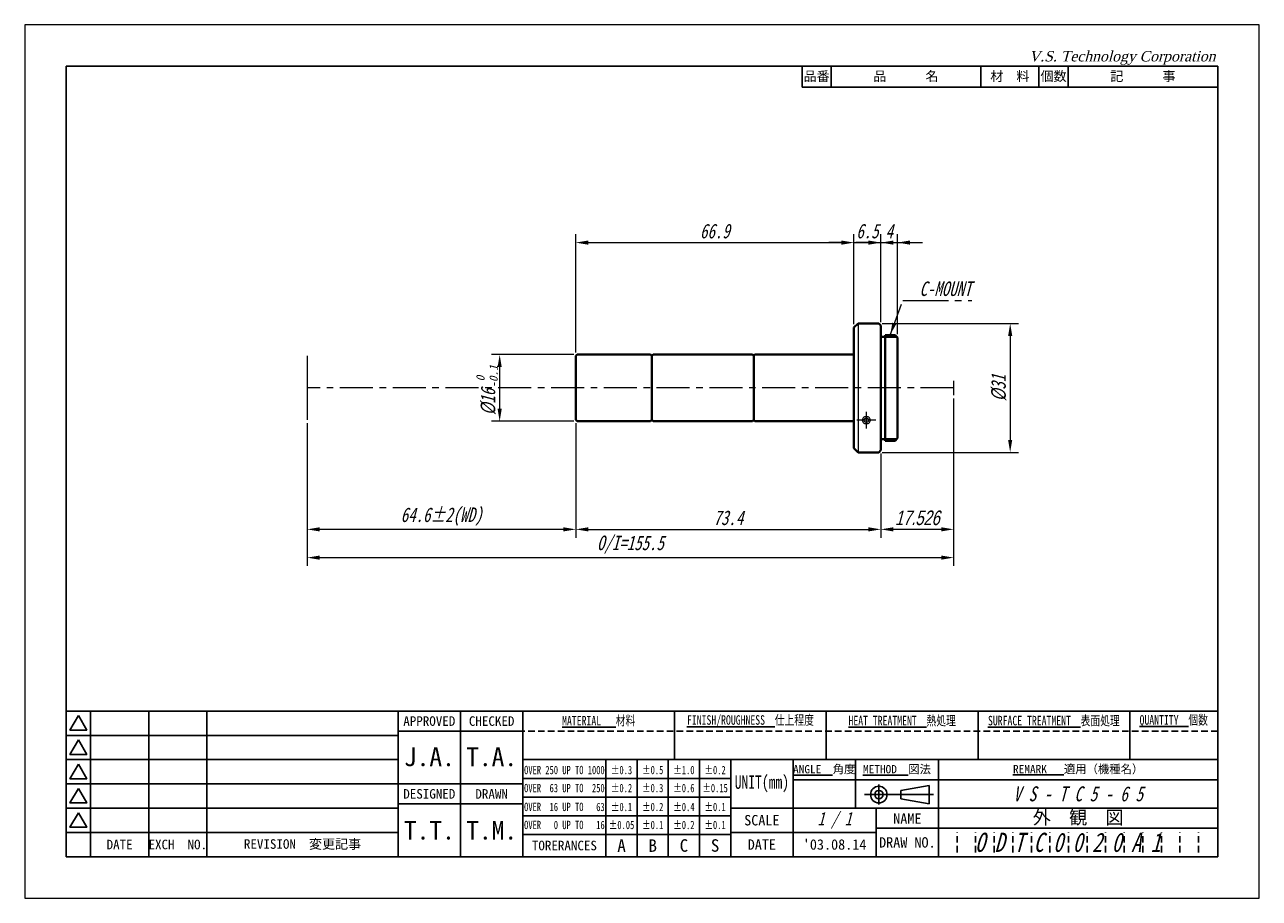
# Model space of a CAD drawing. Header units: millimetres. Extents: x 0 to 297, y 0 to 210.
import ezdxf

# ---------------------------------------------------------------- set-up
doc = ezdxf.new("R2010")
doc.units = ezdxf.units.MM
doc.header["$LTSCALE"] = 0.25
doc.linetypes.add('CENTER', pattern=[50.8, 31.75, -6.35, 6.35, -6.35])
doc.linetypes.add('HIDDEN', pattern=[9.525, 6.35, -3.175])
for name, color, linetype, lineweight in [('11-太線', 7, 'Continuous', 40), ('12-中線', 7, 'Continuous', 20), ('2-中心線', 5, 'CENTER', 20), ('4-寸法線', 5, 'Continuous', 20), ('5-文字', 5, 'Continuous', 20), ('6-図面枠', 5, 'Continuous', 25), ('補助線', 254, 'Continuous', 0)]:
    doc.layers.add(name, color=color, linetype=linetype, lineweight=lineweight)
doc.styles.add('(TNK)aSS', font='MS Gothic.ttf', dxfattribs={"width": 0.75, "oblique": 15, "height": 3.5})
doc.styles.add('italic_01', font='MS Gothic.ttf', dxfattribs={"width": 0.75, "oblique": 15, "height": 2})
doc.styles.add('narrow_01', font='MS Gothic.ttf', dxfattribs={"width": 0.75, "height": 2})
doc.styles.add('VST', font='CENTURY.TTF', dxfattribs={"oblique": 15, "height": 2.5})
doc.dimstyles.new('TMIZO', dxfattribs={"dimscale": 0, "dimtxt": 3.5, "dimasz": 3, "dimexe": 2, "dimexo": 0.8, "dimgap": 1, "dimtad": 3, "dimtoh": 1, "dimrnd": 0.005, "dimdsep": 46, "dimtxsty": '(TNK)aSS', "dimcen": 0, "dimclrd": 5, "dimclre": 5, "dimclrt": 5, "dimaunit": 1, "dimadec": 0, "dimazin": 2, "dimtfac": 1, "dimtmove": 0, "dimatfit": 3, "dimfxl": 1, "dimtolj": 1, "dimtzin": 0, "dimlwd": -1, "dimlwe": -1, "dimarcsym": 0})

# ---------------------------------------------------------------- blocks, each defined once
blk = doc.blocks.new('*D1')
at = {"layer": '4-寸法線', "color": 5}
for p, q in [((132.57, 114.19), (132.57, 86.69)), ((205.97, 106.89), (205.97, 86.69)), ((135.57, 88.69), (202.97, 88.69))]:
    blk.add_line(p, q, dxfattribs=at)
for points in [[(135.57, 89.19), (135.57, 88.19), (132.57, 88.69)], [(202.97, 89.19), (202.97, 88.19), (205.97, 88.69)]]:
    blk.add_solid(points, dxfattribs=at)
at = {"layer": 'Defpoints', "color": 0}
for p in [(132.57, 114.99), (205.97, 107.69), (205.97, 88.69)]:
    blk.add_point(p, dxfattribs=at)
at = {"layer": '4-寸法線', "color": 5, "insert": (169.27, 91.44), "char_height": 3.5, "attachment_point": 5, "style": '(TNK)aSS'}
blk.add_mtext('\\A1;73.4', dxfattribs=at)
blk = doc.blocks.new('*D2')
at = {"layer": '4-寸法線', "color": 5}
for p, q in [((223.47, 120.15), (223.47, 79.89)), ((67.97, 114.19), (67.97, 79.89)), ((70.97, 81.89), (220.47, 81.89))]:
    blk.add_line(p, q, dxfattribs=at)
for points in [[(70.97, 82.39), (70.97, 81.39), (67.97, 81.89)], [(220.47, 82.39), (220.47, 81.39), (223.47, 81.89)]]:
    blk.add_solid(points, dxfattribs=at)
at = {"layer": 'Defpoints', "color": 0}
for p in [(223.47, 120.95), (67.97, 114.99), (223.47, 81.89)]:
    blk.add_point(p, dxfattribs=at)
at = {"layer": '4-寸法線', "color": 5, "insert": (145.72, 85.01), "char_height": 3.5, "attachment_point": 5, "style": '(TNK)aSS'}
blk.add_mtext('\\A1;O/I=155.5', dxfattribs=at)
blk = doc.blocks.new('*D3')
at = {"layer": '4-寸法線', "color": 5}
for p, q in [((67.97, 114.19), (67.97, 86.69)), ((132.57, 114.19), (132.57, 86.69)), ((129.57, 88.69), (70.97, 88.69))]:
    blk.add_line(p, q, dxfattribs=at)
for points in [[(70.97, 89.19), (70.97, 88.19), (67.97, 88.69)], [(129.57, 89.19), (129.57, 88.19), (132.57, 88.69)]]:
    blk.add_solid(points, dxfattribs=at)
at = {"layer": 'Defpoints', "color": 0}
for p in [(67.97, 114.99), (132.57, 114.99), (67.97, 88.69)]:
    blk.add_point(p, dxfattribs=at)
at = {"layer": '4-寸法線', "color": 5, "insert": (100.27, 94.65), "char_height": 3.5, "attachment_point": 5, "style": '(TNK)aSS'}
blk.add_mtext('\\A1;\\P64.6±2(WD)', dxfattribs=at)
blk = doc.blocks.new('*D4')
at = {"layer": '4-寸法線', "color": 5}
for p, q in [((206.27, 138.19), (239.07, 138.19)), ((237.07, 135.19), (237.07, 110.19)), ((206.27, 107.19), (239.07, 107.19))]:
    blk.add_line(p, q, dxfattribs=at)
for points in [[(236.57, 135.19), (237.57, 135.19), (237.07, 138.19)], [(236.57, 110.19), (237.57, 110.19), (237.07, 107.19)]]:
    blk.add_solid(points, dxfattribs=at)
at = {"layer": 'Defpoints', "color": 0}
for p in [(205.47, 138.19), (205.47, 107.19), (237.07, 107.19)]:
    blk.add_point(p, dxfattribs=at)
at = {"layer": '4-寸法線', "color": 5, "insert": (234.32, 122.69), "char_height": 3.5, "attachment_point": 5, "rotation": 90, "style": '(TNK)aSS'}
blk.add_mtext('\\A1;{\\fMS UI Gothic|b0|i0|c128|p17;%%c}31', dxfattribs=at)
blk = doc.blocks.new('*D5')
at = {"layer": '4-寸法線', "color": 5}
for p, q in [((223.47, 120.15), (223.47, 86.69)), ((205.97, 106.89), (205.97, 86.69)), ((220.47, 88.69), (208.97, 88.69))]:
    blk.add_line(p, q, dxfattribs=at)
for points in [[(208.97, 89.19), (208.97, 88.19), (205.97, 88.69)], [(220.47, 89.19), (220.47, 88.19), (223.47, 88.69)]]:
    blk.add_solid(points, dxfattribs=at)
at = {"layer": 'Defpoints', "color": 0}
for p in [(223.47, 120.95), (205.97, 107.69), (205.97, 88.69)]:
    blk.add_point(p, dxfattribs=at)
at = {"layer": '4-寸法線', "color": 5, "insert": (214.72, 91.44), "char_height": 3.5, "attachment_point": 5, "style": '(TNK)aSS'}
blk.add_mtext('\\A1;{\\fMS UI Gothic|b0|i0|c0|p17;17.526}', dxfattribs=at)
blk = doc.blocks.new('*D6')
at = {"layer": '4-寸法線', "color": 5}
for p, q in [((132.07, 130.69), (112.26, 130.69)), ((114.26, 127.69), (114.26, 117.69)), ((132.07, 114.69), (112.26, 114.69))]:
    blk.add_line(p, q, dxfattribs=at)
for points in [[(113.76, 127.69), (114.76, 127.69), (114.26, 130.69)], [(113.76, 117.69), (114.76, 117.69), (114.26, 114.69)]]:
    blk.add_solid(points, dxfattribs=at)
at = {"layer": 'Defpoints', "color": 0}
for p in [(132.87, 130.69), (114.26, 114.69), (132.87, 114.69)]:
    blk.add_point(p, dxfattribs=at)
at = {"layer": '4-寸法線', "color": 5, "insert": (111.51, 119.33), "char_height": 3.5, "attachment_point": 5, "rotation": 90, "style": '(TNK)aSS'}
blk.add_mtext('\\A1;{\\fMS UI Gothic|b0|i0|c128|p17;%%c}16', dxfattribs=at)
blk = doc.blocks.new('*D7')
at = {"layer": '4-寸法線', "color": 5}
for p, q in [((196.47, 157.62), (193.47, 157.62)), ((199.47, 137.99), (199.47, 159.62)), ((199.47, 157.62), (205.97, 157.62)), ((205.97, 138.49), (205.97, 159.62)), ((208.97, 157.62), (211.97, 157.62))]:
    blk.add_line(p, q, dxfattribs=at)
for points in [[(196.47, 158.12), (196.47, 157.12), (199.47, 157.62)], [(208.97, 158.12), (208.97, 157.12), (205.97, 157.62)]]:
    blk.add_solid(points, dxfattribs=at)
at = {"layer": 'Defpoints', "color": 0}
for p in [(205.97, 157.62), (199.47, 137.19), (205.97, 137.69)]:
    blk.add_point(p, dxfattribs=at)
at = {"layer": '4-寸法線', "color": 5, "insert": (202.72, 160.37), "char_height": 3.5, "attachment_point": 5, "style": '(TNK)aSS'}
blk.add_mtext('\\A1;6.5', dxfattribs=at)
blk = doc.blocks.new('*D8')
at = {"layer": '4-寸法線', "color": 5}
for p, q in [((202.97, 157.62), (199.97, 157.62)), ((205.97, 138.49), (205.97, 159.62)), ((205.97, 157.62), (209.97, 157.62)), ((209.97, 135.59), (209.97, 159.62)), ((212.97, 157.62), (215.97, 157.62))]:
    blk.add_line(p, q, dxfattribs=at)
for points in [[(202.97, 158.12), (202.97, 157.12), (205.97, 157.62)], [(212.97, 158.12), (212.97, 157.12), (209.97, 157.62)]]:
    blk.add_solid(points, dxfattribs=at)
at = {"layer": 'Defpoints', "color": 0}
for p in [(209.97, 157.62), (205.97, 137.69), (209.97, 134.79)]:
    blk.add_point(p, dxfattribs=at)
at = {"layer": '4-寸法線', "color": 5, "insert": (207.97, 160.37), "char_height": 3.5, "attachment_point": 5, "style": '(TNK)aSS'}
blk.add_mtext('\\A1;4', dxfattribs=at)
blk = doc.blocks.new('*D9')
at = {"layer": '4-寸法線', "color": 5}
for p, q in [((132.57, 131.19), (132.57, 159.62)), ((135.57, 157.62), (196.47, 157.62)), ((199.47, 137.99), (199.47, 159.62))]:
    blk.add_line(p, q, dxfattribs=at)
for points in [[(135.57, 158.12), (135.57, 157.12), (132.57, 157.62)], [(196.47, 158.12), (196.47, 157.12), (199.47, 157.62)]]:
    blk.add_solid(points, dxfattribs=at)
at = {"layer": 'Defpoints', "color": 0}
for p in [(199.47, 157.62), (199.47, 137.19), (132.57, 130.39)]:
    blk.add_point(p, dxfattribs=at)
at = {"layer": '4-寸法線', "color": 5, "insert": (166.02, 160.37), "char_height": 3.5, "attachment_point": 5, "style": '(TNK)aSS'}
blk.add_mtext('\\A1;66.9', dxfattribs=at)

msp = doc.modelspace()

# ---------------------------------------------------------------- linework, layer by layer
at = {"layer": '11-太線'}
for p, q in [((199.465, 137.187), (200.465, 138.187)), ((199.465, 108.187), (199.465, 137.187)), ((205.465, 138.187), (200.465, 138.187)), ((205.465, 138.187), (205.965, 137.687)), ((205.965, 107.687), (205.965, 137.687)), ((206.965, 134.987), (205.965, 134.987)), ((206.965, 109.987), (206.965, 135.387)), ((206.965, 135.387), (209.365, 135.387)), ((209.765, 134.987), (206.965, 134.987)), ((209.365, 135.387), (209.965, 134.787)), ((209.965, 110.587), (209.965, 134.787)), ((132.565, 130.387), (132.865, 130.687)), ((132.865, 130.687), (150.565, 130.687)), ((150.565, 130.687), (150.865, 130.387)), ((150.865, 130.387), (151.165, 130.687)), ((175.065, 130.687), (151.165, 130.687)), ((175.065, 130.687), (175.365, 130.387)), ((175.665, 130.687), (175.365, 130.387)), ((199.465, 130.687), (175.665, 130.687)), ((132.565, 130.387), (132.565, 114.987)), ((150.865, 114.987), (150.865, 130.387)), ((175.365, 114.987), (175.365, 130.387)), ((132.565, 114.987), (132.865, 114.687)), ((132.865, 114.687), (150.565, 114.687)), ((150.565, 114.687), (150.865, 114.987)), ((150.865, 114.987), (151.165, 114.687)), ((151.165, 114.687), (175.065, 114.687)), ((175.065, 114.687), (175.365, 114.987)), ((175.665, 114.687), (175.365, 114.987)), ((199.465, 114.687), (175.665, 114.687)), ((206.965, 110.387), (205.965, 110.387)), ((209.765, 110.387), (206.965, 110.387)), ((206.965, 109.987), (209.365, 109.987)), ((209.365, 109.987), (209.965, 110.587)), ((199.465, 108.187), (200.465, 107.187)), ((205.465, 107.187), (200.465, 107.187)), ((205.465, 107.187), (205.965, 107.687))]:
    msp.add_line(p, q, dxfattribs=at)
at = {"layer": '12-中線'}
msp.add_line((200.465, 138.187), (200.465, 107.187), dxfattribs=at)
for points in [[(202.465, 115.787), (202.257, 115.768), (202.059, 115.713), (201.878, 115.624), (201.722, 115.505), (201.599, 115.362), (201.514, 115.199), (201.471, 115.026), (201.471, 114.848), (201.514, 114.674), (201.599, 114.512), (201.722, 114.368), (201.878, 114.249), (202.059, 114.16), (202.257, 114.105), (202.465, 114.087), (202.673, 114.105), (202.872, 114.16), (203.053, 114.249), (203.208, 114.368), (203.331, 114.512), (203.416, 114.674), (203.46, 114.848), (203.46, 115.026), (203.416, 115.199), (203.331, 115.362), (203.208, 115.505), (203.053, 115.624), (202.872, 115.713), (202.673, 115.768)], [(202.465, 115.387), (202.341, 115.377), (202.221, 115.348), (202.113, 115.301), (202.019, 115.238), (201.946, 115.162), (201.895, 115.076), (201.869, 114.984), (201.869, 114.89), (201.895, 114.798), (201.946, 114.712), (202.019, 114.636), (202.113, 114.573), (202.221, 114.526), (202.341, 114.497), (202.465, 114.487), (202.59, 114.497), (202.709, 114.526), (202.818, 114.573), (202.911, 114.636), (202.985, 114.712), (203.036, 114.798), (203.062, 114.89), (203.062, 114.984), (203.036, 115.076), (202.985, 115.162), (202.911, 115.238), (202.818, 115.301), (202.709, 115.348), (202.59, 115.377)]]:
    msp.add_lwpolyline(points, close=True, dxfattribs=at)
at = {"layer": '2-中心線'}
for p, q in [((223.465, 122.687), (67.965, 122.687)), ((223.465, 124.419), (223.465, 120.955)), ((202.465, 116.951), (202.465, 112.911)), ((204.766, 114.937), (200.184, 114.937))]:
    msp.add_line(p, q, dxfattribs=at)
at = {"layer": '4-寸法線'}
msp.add_line((67.965, 130.387), (67.965, 114.987), dxfattribs=at)
at = {"layer": '6-図面枠'}
for p, q in [((10, 200), (10, 10)), ((287, 200), (10, 200)), ((187, 195), (187, 200)), ((194, 195), (194, 200)), ((230, 195), (230, 200)), ((244, 195), (244, 200)), ((251, 195), (251, 200)), ((287, 10), (287, 200)), ((287, 195), (187, 195)), ((287, 45), (10, 45)), ((15.833, 45), (15.833, 10)), ((29.833, 45), (29.833, 10)), ((43.833, 45), (43.833, 10)), ((89.833, 45), (89.833, 10)), ((104.833, 45), (104.833, 10)), ((119.833, 45), (119.833, 10)), ((156.333, 33.333), (156.333, 45)), ((192.833, 33.333), (192.833, 45)), ((229.333, 33.333), (229.333, 45)), ((265.833, 33.333), (265.833, 45)), ((15.833, 39.167), (10, 39.167)), ((29.833, 39.167), (15.833, 39.167)), ((43.833, 39.167), (29.833, 39.167)), ((89.833, 39.167), (43.833, 39.167)), ((119.833, 40.167), (89.833, 40.167)), ((15.833, 33.333), (10, 33.333)), ((29.833, 33.333), (15.833, 33.333)), ((43.833, 33.333), (29.833, 33.333)), ((89.833, 33.333), (43.833, 33.333)), ((287, 33.333), (119.833, 33.333)), ((139.833, 10), (139.833, 33.333)), ((147.333, 10), (147.333, 33.333)), ((154.833, 10), (154.833, 33.333)), ((162.333, 10), (162.333, 33.333)), ((169.833, 10), (169.833, 33.333)), ((184.833, 21.667), (184.833, 33.333)), ((199.833, 21.667), (199.833, 33.333)), ((219.833, 10), (219.833, 33.333)), ((15.833, 27.5), (10, 27.5)), ((29.833, 27.5), (15.833, 27.5)), ((43.833, 27.5), (29.833, 27.5)), ((89.833, 27.5), (43.833, 27.5)), ((119.833, 27.5), (89.833, 27.5)), ((169.833, 28.833), (119.833, 28.833)), ((287, 28.5), (184.833, 28.5)), ((205.476, 27.327), (205.476, 22.527)), ((217.596, 27.151), (210.8, 25.94)), ((217.596, 24.927), (217.596, 27.151)), ((169.833, 24.333), (119.833, 24.333)), ((202.004, 24.927), (218.661, 24.927)), ((210.8, 24.927), (210.8, 25.94)), ((210.8, 24.927), (210.8, 23.913)), ((217.596, 22.702), (210.8, 23.913)), ((217.596, 24.927), (217.596, 22.702)), ((15.833, 21.667), (10, 21.667)), ((29.833, 21.667), (15.833, 21.667)), ((43.833, 21.667), (29.833, 21.667)), ((89.833, 21.667), (43.833, 21.667)), ((119.833, 22.667), (89.833, 22.667)), ((169.833, 21.667), (287, 21.667)), ((184.833, 10), (184.833, 21.667)), ((204.833, 10), (204.833, 21.667)), ((169.833, 19.833), (119.833, 19.833)), ((15.833, 15.833), (10, 15.833)), ((29.833, 15.833), (15.833, 15.833)), ((43.833, 15.833), (29.833, 15.833)), ((89.833, 15.833), (43.833, 15.833)), ((169.833, 15.333), (119.833, 15.333)), ((204.833, 15.833), (169.833, 15.833)), ((287, 16.833), (204.833, 16.833)), ((219.833, 16.833), (219.833, 10)), ((10, 10), (287, 10))]:
    msp.add_line(p, q, dxfattribs=at)
at = {"layer": '6-図面枠', "linetype": 'HIDDEN'}
msp.add_line((287, 40.167), (119.833, 40.167), dxfattribs=at)
at = {"layer": '6-図面枠', "color": 2, "linetype": 'HIDDEN'}
for p, q in [((224.3, 11), (224.3, 15.833)), ((228.767, 11), (228.767, 15.833)), ((233.233, 11), (233.233, 15.833)), ((237.7, 11), (237.7, 15.833)), ((242.167, 11), (242.167, 15.833)), ((246.633, 11), (246.633, 15.833)), ((251.1, 11), (251.1, 15.833)), ((255.567, 11), (255.567, 15.833)), ((260.033, 11), (260.033, 15.833)), ((264.5, 11), (264.5, 15.833)), ((268.967, 11), (268.967, 15.833)), ((273.433, 11), (273.433, 15.833)), ((277.9, 11), (277.9, 15.833)), ((282.367, 11), (282.367, 15.833))]:
    msp.add_line(p, q, dxfattribs=at)
at = {"layer": '6-図面枠'}
for points in [[(12.917, 43.917), (10.896, 40.417), (14.937, 40.417)], [(12.917, 38.083), (10.896, 34.583), (14.937, 34.583)], [(12.917, 32.25), (10.896, 28.75), (14.937, 28.75)], [(12.917, 26.417), (10.896, 22.917), (14.937, 22.917)], [(12.917, 20.583), (10.896, 17.083), (14.937, 17.083)]]:
    msp.add_lwpolyline(points, close=True, dxfattribs=at)
for radius in [2, 1]:
    msp.add_circle((205.476, 24.927), radius, dxfattribs=at)
at = {"layer": '補助線'}
for p, q in [((297, 210), (0, 210)), ((0, 210), (0, 0)), ((297, 0), (297, 210)), ((0, 0), (297, 0))]:
    msp.add_line(p, q, dxfattribs=at)

# ---------------------------------------------------------------- texts
at = {"layer": '2-中心線', "color": 5, "insert": (215.262, 144.73), "char_height": 3.5, "attachment_point": 7, "style": '(TNK)aSS'}
msp.add_mtext('\\A1;C-MOUNT', dxfattribs=at)
at = {"layer": '5-文字', "style": '(TNK)aSS', "oblique": 15}
for s, p in [('0', (110.628, 124.266)), ('-0.1', (113.795, 122.718))]:
    msp.add_text(s, height=2, rotation=90, dxfattribs=at).set_placement(p)
at = {"layer": '6-図面枠'}
for s, insert, char_height, width, attachment_point, style in [('V.S. Technology Corporation', (241.579, 203.674), 2.5, 50, 1, 'VST'), ('{\\fＭＳ ゴシック|b0|i0|c128|p49;\\LFINISH/ROUGHNESS\\l  仕上程度}', (174.583, 42.583), 2.3, 36.5, 5, 'narrow_01'), ('{\\fＭＳ ゴシック|b0|i0|c128|p49;\\LHEAT TREATMENT\\l  熱処理}', (211.083, 42.583), 2.3, 36.5, 5, 'narrow_01'), ('{\\fＭＳ ゴシック|b0|i0|c128|p49;\\LSURFACE TREATMENT\\l  表面処理}', (247.583, 42.583), 2.3, 36.5, 5, 'narrow_01'), ('{\\fＭＳ ゴシック|b0|i0|c128|p49;\\LQUANTITY\\l  個数}', (276.417, 42.583), 2.3, 21.1667, 5, 'narrow_01'), ('{\\fＭＳ ゴシック|b0|i0|c128|p49;\\LMATERIAL\\l   材料}', (138.083, 42.583), 2.3, 36.5, 5, 'narrow_01'), ('OVER 250 UP TO 1000', (129.833, 30.817), 2, 20, 5, 'narrow_01'), ('±0.3', (143.583, 30.817), 2, 7.5, 5, 'narrow_01'), ('±0.5', (151.083, 30.817), 2, 7.5, 5, 'narrow_01'), ('±1.0', (158.583, 30.817), 2, 7.5, 5, 'narrow_01'), ('±0.2', (166.083, 30.817), 2, 7.5, 5, 'narrow_01'), ('UNIT(mm)', (177.333, 27.5), 3.2, 15, 5, 'narrow_01'), ('OVER  63 UP TO  250', (129.833, 26.483), 2, 20, 5, 'narrow_01'), ('±0.2', (143.583, 26.483), 2, 7.5, 5, 'narrow_01'), ('{\\fＭＳ ゴシック|b0|i0|c128|p49;±0.3}', (151.083, 26.483), 2, 7.5, 5, 'narrow_01'), ('{\\fＭＳ ゴシック|b0|i0|c128|p49;±0.6}', (158.583, 26.483), 2, 7.5, 5, 'narrow_01'), ('{\\fＭＳ ゴシック|b0|i0|c128|p49;±0.15}', (166.083, 26.483), 2, 7.5, 5, 'narrow_01'), ('V S - T C 5 - 6 5', (253.417, 25.083), 3.6, 67.1667, 5, 'italic_01'), ('OVER  16 UP TO   63', (129.833, 21.95), 2, 20, 5, 'narrow_01'), ('{\\fＭＳ ゴシック|b0|i0|c128|p49;±0.1}', (143.583, 21.95), 2, 7.5, 5, 'narrow_01'), ('{\\fＭＳ ゴシック|b0|i0|c128|p49;±0.2}', (151.083, 21.95), 2, 7.5, 5, 'narrow_01'), ('{\\fＭＳ ゴシック|b0|i0|c128|p49;±0.4}', (158.583, 21.95), 2, 7.5, 5, 'narrow_01'), ('{\\fＭＳ ゴシック|b0|i0|c128|p49;±0.1}', (166.083, 21.95), 2, 7.5, 5, 'narrow_01'), ('1 / 1', (194.833, 18.75), 3.2, 20, 5, 'italic_01'), ('OVER   0 UP TO   16', (129.833, 17.617), 2, 20, 5, 'narrow_01'), ('{\\fＭＳ ゴシック|b0|i0|c128|p49;±0.05}', (143.583, 17.617), 2, 7.5, 5, 'narrow_01'), ('{\\fＭＳ ゴシック|b0|i0|c128|p49;±0.1}', (151.083, 17.617), 2, 7.5, 5, 'narrow_01'), ('{\\fＭＳ ゴシック|b0|i0|c128|p49;±0.2}', (158.583, 17.617), 2, 7.5, 5, 'narrow_01'), ('{\\fＭＳ ゴシック|b0|i0|c128|p49;±0.1}', (166.083, 17.617), 2, 7.5, 5, 'narrow_01'), ('O D T C 0 0 2 0 A 1', (250.917, 13.417), 4.6, 67.1667, 5, 'italic_01')]:
    msp.add_mtext(s, dxfattribs=dict(at, insert=insert, char_height=char_height, width=width, attachment_point=attachment_point, style=style))
at = {"layer": '6-図面枠', "attachment_point": 5}
for s, insert, char_height, width in [('{\\fＭＳ ゴシック|b0|i0|c128|p49;品\u3000\u3000\u3000名}', (212, 197.5), 2.3, 36), ('{\\fＭＳ ゴシック|b0|i0|c128|p49;品番}', (190.5, 197.5), 2.3, 7), ('{\\fＭＳ ゴシック|b0|i0|c128|p49;材\u3000料}', (237, 197.5), 2.3, 14), ('{\\fＭＳ ゴシック|b0|i0|c128|p49;個数}', (247.5, 197.5), 2.3, 7), ('{\\fＭＳ ゴシック|b0|i0|c128|p49;記\u3000\u3000\u3000事}', (269, 197.5), 2.3, 36), ('{\\fＭＳ ゴシック|b0|i0|c128|p49;APPROVED}', (97.333, 42.583), 2.3, 15), ('{\\fＭＳ ゴシック|b0|i0|c128|p49;CHECKED}', (112.333, 42.583), 2.3, 15), ('{\\fＭＳ ゴシック|b0|i0|c128|p49;J.A.}', (97.353, 33.972), 4.5, 15), ('{\\fＭＳ ゴシック|b0|i0|c128|p49;T.A.}', (112.333, 33.972), 4.5, 15), ('{\\fＭＳ ゴシック|b0|i0|c128|p49;\\LANGLE\\l  角度}', (192.333, 30.917), 2, 15), ('{\\fＭＳ ゴシック|b0|i0|c128|p49;\\LMETHOD\\l  図法}', (209.833, 30.917), 2, 20), ('{\\fＭＳ ゴシック|b0|i0|c128|p49;\\LREMARK\\l   適用（機種名）}', (253.417, 30.917), 2, 67.1667), ('{\\fＭＳ ゴシック|b0|i0|c128|p49;DESIGNED}', (97.333, 25.083), 2.3, 15), ('{\\fＭＳ ゴシック|b0|i0|c128|p49;DRAWN}', (112.333, 25.083), 2.3, 15), ('{\\fＭＳ ゴシック|b0|i0|c128|p49;外\u3000観\u3000図}', (253.417, 19.25), 3.2, 67.1667), ('{\\fＭＳ ゴシック|b0|i0|c128|p49;T.T.}', (97.353, 16.333), 4.5, 15), ('{\\fＭＳ ゴシック|b0|i0|c128|p49;T.M.}', (112.333, 16.333), 4.5, 15), ('{\\fＭＳ ゴシック|b0|i0|c128|p49;SCALE}', (177.333, 18.75), 2.5, 15), ('{\\fＭＳ ゴシック|b0|i0|c128|p49;NAME}', (212.333, 19.15), 2.5, 15), ('{\\fＭＳ ゴシック|b0|i0|c128|p49;EXCH  NO.}', (36.833, 12.917), 2.3, 14), ('{\\fＭＳ ゴシック|b0|i0|c128|p49;DRAW NO.}', (212.333, 13.417), 2.5, 15), ('{\\fＭＳ ゴシック|b0|i0|c128|p49;DATE}', (22.833, 12.917), 2.3, 14), ('{\\fＭＳ ゴシック|b0|i0|c128|p49;REVISION  変更記事}', (66.833, 12.917), 2.3, 46), ('{\\fＭＳ ゴシック|b0|i0|c128|p49;TORERANCES}', (129.833, 12.667), 2.3, 20), ('{\\fＭＳ ゴシック|b0|i0|c128|p49;A}', (143.583, 12.667), 3, 7.5), ('{\\fＭＳ ゴシック|b0|i0|c128|p49;B}', (151.083, 12.667), 3, 7.5), ('{\\fＭＳ ゴシック|b0|i0|c128|p49;C}', (158.583, 12.667), 3, 7.5), ('{\\fＭＳ ゴシック|b0|i0|c128|p49;S}', (166.083, 12.667), 3, 7.5), ('{\\fＭＳ ゴシック|b0|i0|c128|p49;DATE}', (177.333, 12.917), 2.5, 15), ("{\\fＭＳ ゴシック|b0|i0|c128|p49;'03.08.14}", (194.833, 12.917), 2.5, 20)]:
    msp.add_mtext(s, dxfattribs=dict(at, insert=insert, char_height=char_height, width=width))

# ---------------------------------------------------------------- dimensions: what is measured, and where the dimension line sits
at = {"layer": '4-寸法線'}
for base, p1, p2, picture, middle in [((199.465, 157.619), (132.565, 130.387), (199.465, 137.187), '*D9', (166.015, 160.369)), ((205.965, 88.687), (132.565, 114.987), (205.965, 107.687), '*D1', (169.265, 91.437))]:
    dim = msp.add_linear_dim(base=base, p1=p1, p2=p2, dimstyle='TMIZO', override={"dimscale": 1}, dxfattribs=at)
    dim.commit()
    dim.dimension.update_dxf_attribs({"geometry": picture, "text_midpoint": middle})
for base, p1, p2, picture, middle in [((205.965, 157.619), (199.465, 137.187), (205.965, 137.687), '*D7', (202.715, 157.619)), ((209.965, 157.619), (205.965, 137.687), (209.965, 134.787), '*D8', (207.965, 157.619))]:
    dim = msp.add_linear_dim(base=base, p1=p1, p2=p2, dimstyle='TMIZO', override={"dimscale": 1}, dxfattribs=at)
    dim.commit()
    dim.dimension.update_dxf_attribs({"geometry": picture, "text_midpoint": middle, "dimtype": 160})
dim = msp.add_linear_dim(base=(237.065, 107.187), p1=(205.465, 138.187), p2=(205.465, 107.187), angle=90, text='{\\fMS UI Gothic|b0|i0|c128|p17;%%c}<>', dimstyle='TMIZO', override={"dimscale": 1}, dxfattribs=at)
dim.commit()
dim.dimension.update_dxf_attribs({"geometry": '*D4', "text_midpoint": (234.315, 122.687)})
dim = msp.add_linear_dim(base=(114.265, 114.687), p1=(132.865, 130.687), p2=(132.865, 114.687), angle=270, text='{\\fMS UI Gothic|b0|i0|c128|p17;%%c}<>', dimstyle='TMIZO', override={"dimscale": 1}, dxfattribs=at)
dim.commit()
dim.dimension.update_dxf_attribs({"geometry": '*D6', "text_midpoint": (114.265, 119.329), "dimtype": 160})
for base, p1, p2, text, picture, middle in [((223.465, 81.887), (67.965, 114.987), (223.465, 120.955), 'O/I=<>', '*D2', (145.715, 85.01)), ((205.965, 88.687), (223.465, 120.955), (205.965, 107.687), '{\\fMS UI Gothic|b0|i0|c0|p17;17.526}', '*D5', (214.715, 91.437)), ((67.965, 88.687), (132.565, 114.987), (67.965, 114.987), '\\P64.6%%p2(WD)', '*D3', (100.265, 94.647))]:
    dim = msp.add_linear_dim(base=base, p1=p1, p2=p2, text=text, dimstyle='TMIZO', override={"dimscale": 1}, dxfattribs=at)
    dim.commit()
    dim.dimension.update_dxf_attribs({"geometry": picture, "text_midpoint": middle})

# ---------------------------------------------------------------- leaders
at = {"layer": '2-中心線', "annotation_type": 0, "has_hookline": 1, "hookline_direction": 0, "text_width": 12.561}
msp.add_leader([(208.165, 135.387), (211.262, 143.73), (214.262, 143.73)], dimstyle='TMIZO', override={"dimscale": 1, "dimtad": 1}, dxfattribs=at)

doc.saveas('drawing.dxf')
